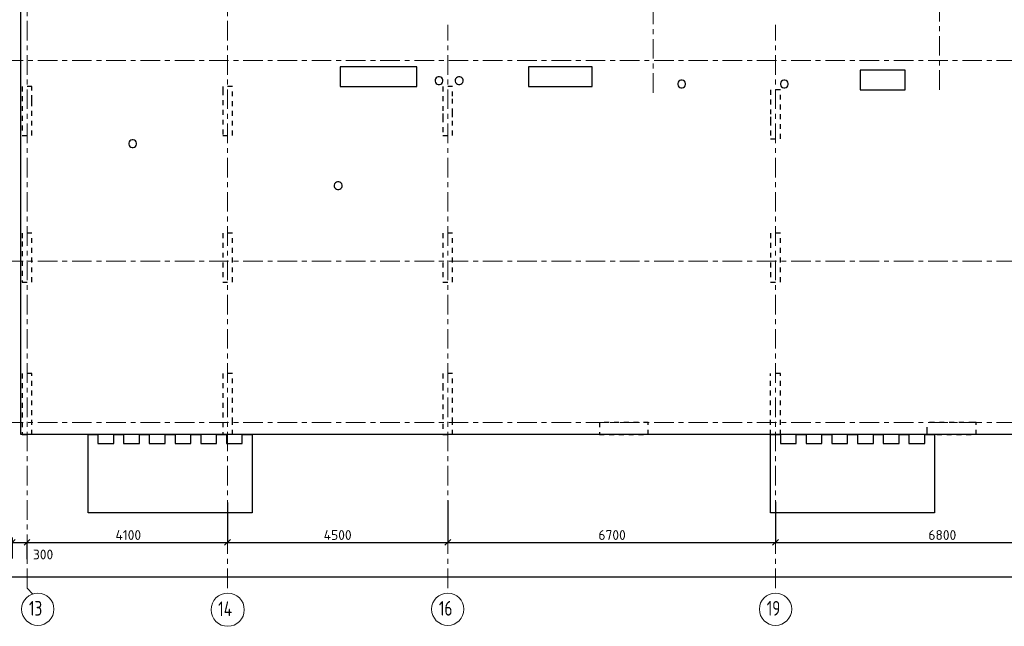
# Model space of a CAD drawing. Header units: metres. Extents: x -38 to 97, y -15 to 21.
# Tile 7 of 184: x 33 to 53, y -4 to 8. Entities that reach past the tile are written whole.
import ezdxf

# ---------------------------------------------------------------- set-up
doc = ezdxf.new("R2010")
doc.units = ezdxf.units.M
doc.header["$PDMODE"] = 65
for name, pattern in [('______11', [0.5, 0.4, -0.05, 0, -0.05]), ('______2', [0.0405, 0.03, -0.0105]), ('______5', [1.1, 0.8, -0.1, 0.1, -0.1])]:
    doc.linetypes.add(name, pattern=pattern)
for name, color, linetype, lineweight in [('XR$1$Осевая линия (1)', 7, '______5', 13), ('XR$1$Размерная линия (1)', 7, 'Continuous', 13), ('XR$5$Перекрытие (1)', 7, 'Continuous', 35)]:
    doc.layers.add(name, color=color, linetype=linetype, lineweight=lineweight)
doc.layers.add('XR$7$Стена_ бетон несущ.', color=7, linetype='Continuous', lineweight=70, true_color=0xb4b496)
doc.styles.add('ISOCPEUR', font='txt')
doc.dimstyles.new('DIMSTYLE_3', dxfattribs={"dimtxt": 0.2, "dimasz": 0.2, "dimexe": 0, "dimexo": 0, "dimgap": 0.1, "dimtad": 2, "dimdec": 0, "dimlfac": 1000, "dimrnd": 5, "dimzin": 12, "dimdsep": 46, "dimtxsty": 'ISOCPEUR', "dimblk1": 'ALL_ML_STRICH', "dimblk2": 'ALL_ML_STRICH', "dimsah": 1, "dimcen": 0, "dimclrd": 7, "dimclre": 256, "dimclrt": 7, "dimadec": 0, "dimazin": 0, "dimtfac": 1, "dimtdec": 0, "dimtix": 1, "dimtmove": 2, "dimatfit": 3, "dimfxl": 0, "dimtzin": 0, "dimlwd": 0, "dimlwe": -3, "dimarcsym": 0})
doc.dimstyles.new('DIMSTYLE_4', dxfattribs={"dimtxt": 0.2, "dimasz": 0.2, "dimexe": 0, "dimexo": 0, "dimgap": 0.1, "dimtad": 0, "dimdec": 0, "dimlfac": 1000, "dimrnd": 5, "dimzin": 12, "dimdsep": 46, "dimtxsty": 'ISOCPEUR', "dimblk1": 'ALL_ML_STRICH', "dimblk2": 'ALL_ML_STRICH', "dimsah": 1, "dimcen": 0, "dimclrd": 7, "dimclre": 256, "dimclrt": 7, "dimadec": 0, "dimazin": 0, "dimtfac": 1, "dimtdec": 0, "dimtix": 1, "dimtmove": 2, "dimatfit": 3, "dimfxl": 0, "dimtvp": 1.2, "dimtzin": 0, "dimlwd": 0, "dimlwe": -3, "dimarcsym": 0})

# ---------------------------------------------------------------- blocks, each defined once
blk = doc.blocks.new('ALL_ML_STRICH')
at = {"color": 0, "linetype": 'ByBlock', "lineweight": -2}
for p, q in [((-1, 0), (0.5, 0)), ((-0.3, -0.3), (0.3, 0.3)), ((0, -0.5), (0, 0.5))]:
    blk.add_line(p, q, dxfattribs=at)
blk = doc.blocks.new('*D11')
at = {"layer": 'DEFPOINTS', "color": 7, "linetype": 'Continuous', "lineweight": 13, "transparency": 33554687}
for p in [(0.5, -3.103), (0.5, -3.156), (61.6, -3.14)]:
    blk.add_point(p, dxfattribs=at)
at = {"layer": 'XR$1$Размерная линия (1)', "color": 9, "linetype": 'Continuous', "lineweight": -2, "true_color": 0xc7c7c7, "transparency": 33554687}
for p, q in [((0.5, -3.123), (0.5, -3.156)), ((61.6, -3.156), (61.6, -3.156))]:
    blk.add_line(p, q, dxfattribs=at)
at = {"layer": 'XR$1$Размерная линия (1)', "color": 7, "linetype": 'Continuous', "lineweight": -2, "transparency": 33554687}
blk.add_line((0.5, -3.156), (61.6, -3.156), dxfattribs=at)
at = {"layer": 'XR$1$Размерная линия (1)', "color": 7, "linetype": 'Continuous', "lineweight": 13, "transparency": 33554687, "xscale": 0.2, "yscale": 0.2, "zscale": 0.2, "rotation": 180}
blk.add_blockref('ALL_ML_STRICH', (0.5, -3.156), dxfattribs=at)
at = {"layer": 'XR$1$Размерная линия (1)', "color": 7, "linetype": 'Continuous', "lineweight": 13, "transparency": 33554687, "xscale": 0.2, "yscale": 0.2, "zscale": 0.2}
blk.add_blockref('ALL_ML_STRICH', (61.6, -3.156), dxfattribs=at)
at = {"layer": 'XR$1$Размерная линия (1)', "color": 7, "linetype": 'Continuous', "lineweight": 13, "transparency": 33554687, "insert": (31.1, -3.006), "char_height": 0.2, "width": 1, "attachment_point": 5, "style": 'ISOCPEUR'}
blk.add_mtext('\\A1;{61100}', dxfattribs=at)
blk = doc.blocks.new('*D19')
at = {"layer": 'DEFPOINTS', "color": 7, "linetype": 'Continuous', "lineweight": 13, "transparency": 33554687}
for p in [(32.55, -2.452), (32.55, -2.802), (32.85, -2.818)]:
    blk.add_point(p, dxfattribs=at)
at = {"layer": 'XR$1$Размерная линия (1)', "color": 9, "linetype": 'Continuous', "lineweight": -2, "true_color": 0xc7c7c7, "transparency": 33554687}
for p, q in [((32.55, -2.782), (32.55, -2.452)), ((32.85, -2.798), (32.85, -2.452))]:
    blk.add_line(p, q, dxfattribs=at)
at = {"layer": 'XR$1$Размерная линия (1)', "color": 7, "linetype": 'Continuous', "lineweight": -2, "transparency": 33554687}
blk.add_line((32.55, -2.452), (32.85, -2.452), dxfattribs=at)
at = {"layer": 'XR$1$Размерная линия (1)', "color": 7, "linetype": 'Continuous', "lineweight": 13, "transparency": 33554687, "xscale": 0.2, "yscale": 0.2, "zscale": 0.2, "rotation": 180}
blk.add_blockref('ALL_ML_STRICH', (32.55, -2.452), dxfattribs=at)
at = {"layer": 'XR$1$Размерная линия (1)', "color": 7, "linetype": 'Continuous', "lineweight": 13, "transparency": 33554687, "xscale": 0.2, "yscale": 0.2, "zscale": 0.2}
blk.add_blockref('ALL_ML_STRICH', (32.85, -2.452), dxfattribs=at)
at = {"layer": 'XR$1$Размерная линия (1)', "color": 7, "linetype": 'Continuous', "lineweight": 13, "transparency": 33554687, "insert": (33.178, -2.7), "char_height": 0.2, "width": 0.6, "attachment_point": 5, "style": 'ISOCPEUR'}
blk.add_mtext('\\A1;{300}', dxfattribs=at)
blk = doc.blocks.new('*D20')
at = {"layer": 'DEFPOINTS', "color": 7, "linetype": 'Continuous', "lineweight": 13, "transparency": 33554687}
for p in [(36.95, -1.617), (32.85, -2.452), (32.85, -2.818)]:
    blk.add_point(p, dxfattribs=at)
at = {"layer": 'XR$1$Размерная линия (1)', "color": 9, "linetype": 'Continuous', "lineweight": -2, "true_color": 0xc7c7c7, "transparency": 33554687}
for p, q in [((36.95, -1.637), (36.95, -2.452)), ((32.85, -2.798), (32.85, -2.452))]:
    blk.add_line(p, q, dxfattribs=at)
at = {"layer": 'XR$1$Размерная линия (1)', "color": 7, "linetype": 'Continuous', "lineweight": -2, "transparency": 33554687}
blk.add_line((32.85, -2.452), (36.95, -2.452), dxfattribs=at)
at = {"layer": 'XR$1$Размерная линия (1)', "color": 7, "linetype": 'Continuous', "lineweight": 13, "transparency": 33554687, "xscale": 0.2, "yscale": 0.2, "zscale": 0.2, "rotation": 180}
blk.add_blockref('ALL_ML_STRICH', (32.85, -2.452), dxfattribs=at)
at = {"layer": 'XR$1$Размерная линия (1)', "color": 7, "linetype": 'Continuous', "lineweight": 13, "transparency": 33554687, "xscale": 0.2, "yscale": 0.2, "zscale": 0.2}
blk.add_blockref('ALL_ML_STRICH', (36.95, -2.452), dxfattribs=at)
at = {"layer": 'XR$1$Размерная линия (1)', "color": 7, "linetype": 'Continuous', "lineweight": 13, "transparency": 33554687, "insert": (34.92, -2.302), "char_height": 0.2, "width": 0.8, "attachment_point": 5, "style": 'ISOCPEUR'}
blk.add_mtext('\\A1;{4100}', dxfattribs=at)
blk = doc.blocks.new('*D21')
at = {"layer": 'DEFPOINTS', "color": 7, "linetype": 'Continuous', "lineweight": 13, "transparency": 33554687}
for p in [(41.45, -1.575), (36.95, -1.617), (36.95, -2.452)]:
    blk.add_point(p, dxfattribs=at)
at = {"layer": 'XR$1$Размерная линия (1)', "color": 9, "linetype": 'Continuous', "lineweight": -2, "true_color": 0xc7c7c7, "transparency": 33554687}
for p, q in [((41.45, -1.595), (41.45, -2.452)), ((36.95, -1.637), (36.95, -2.452))]:
    blk.add_line(p, q, dxfattribs=at)
at = {"layer": 'XR$1$Размерная линия (1)', "color": 7, "linetype": 'Continuous', "lineweight": -2, "transparency": 33554687}
blk.add_line((36.95, -2.452), (41.45, -2.452), dxfattribs=at)
at = {"layer": 'XR$1$Размерная линия (1)', "color": 7, "linetype": 'Continuous', "lineweight": 13, "transparency": 33554687, "xscale": 0.2, "yscale": 0.2, "zscale": 0.2, "rotation": 180}
blk.add_blockref('ALL_ML_STRICH', (36.95, -2.452), dxfattribs=at)
at = {"layer": 'XR$1$Размерная линия (1)', "color": 7, "linetype": 'Continuous', "lineweight": 13, "transparency": 33554687, "xscale": 0.2, "yscale": 0.2, "zscale": 0.2}
blk.add_blockref('ALL_ML_STRICH', (41.45, -2.452), dxfattribs=at)
at = {"layer": 'XR$1$Размерная линия (1)', "color": 7, "linetype": 'Continuous', "lineweight": 13, "transparency": 33554687, "insert": (39.2, -2.302), "char_height": 0.2, "width": 0.8, "attachment_point": 5, "style": 'ISOCPEUR'}
blk.add_mtext('\\A1;{4500}', dxfattribs=at)
blk = doc.blocks.new('*D22')
at = {"layer": 'DEFPOINTS', "color": 7, "linetype": 'Continuous', "lineweight": 13, "transparency": 33554687}
for p in [(41.45, -1.575), (48.15, -1.606), (41.45, -2.452)]:
    blk.add_point(p, dxfattribs=at)
at = {"layer": 'XR$1$Размерная линия (1)', "color": 9, "linetype": 'Continuous', "lineweight": -2, "true_color": 0xc7c7c7, "transparency": 33554687}
for p, q in [((41.45, -1.595), (41.45, -2.452)), ((48.15, -1.626), (48.15, -2.452))]:
    blk.add_line(p, q, dxfattribs=at)
at = {"layer": 'XR$1$Размерная линия (1)', "color": 7, "linetype": 'Continuous', "lineweight": -2, "transparency": 33554687}
blk.add_line((41.45, -2.452), (48.15, -2.452), dxfattribs=at)
at = {"layer": 'XR$1$Размерная линия (1)', "color": 7, "linetype": 'Continuous', "lineweight": 13, "transparency": 33554687, "xscale": 0.2, "yscale": 0.2, "zscale": 0.2, "rotation": 180}
blk.add_blockref('ALL_ML_STRICH', (41.45, -2.452), dxfattribs=at)
at = {"layer": 'XR$1$Размерная линия (1)', "color": 7, "linetype": 'Continuous', "lineweight": 13, "transparency": 33554687, "xscale": 0.2, "yscale": 0.2, "zscale": 0.2}
blk.add_blockref('ALL_ML_STRICH', (48.15, -2.452), dxfattribs=at)
at = {"layer": 'XR$1$Размерная линия (1)', "color": 7, "linetype": 'Continuous', "lineweight": 13, "transparency": 33554687, "insert": (44.81, -2.302), "char_height": 0.2, "width": 0.8, "attachment_point": 5, "style": 'ISOCPEUR'}
blk.add_mtext('\\A1;{6700}', dxfattribs=at)
blk = doc.blocks.new('*D23')
at = {"layer": 'DEFPOINTS', "color": 7, "linetype": 'Continuous', "lineweight": 13, "transparency": 33554687}
for p in [(54.95, -1.403), (48.15, -1.606), (48.15, -2.452)]:
    blk.add_point(p, dxfattribs=at)
at = {"layer": 'XR$1$Размерная линия (1)', "color": 9, "linetype": 'Continuous', "lineweight": -2, "true_color": 0xc7c7c7, "transparency": 33554687}
for p, q in [((54.95, -1.423), (54.95, -2.452)), ((48.15, -1.626), (48.15, -2.452))]:
    blk.add_line(p, q, dxfattribs=at)
at = {"layer": 'XR$1$Размерная линия (1)', "color": 7, "linetype": 'Continuous', "lineweight": -2, "transparency": 33554687}
blk.add_line((48.15, -2.452), (54.95, -2.452), dxfattribs=at)
at = {"layer": 'XR$1$Размерная линия (1)', "color": 7, "linetype": 'Continuous', "lineweight": 13, "transparency": 33554687, "xscale": 0.2, "yscale": 0.2, "zscale": 0.2, "rotation": 180}
blk.add_blockref('ALL_ML_STRICH', (48.15, -2.452), dxfattribs=at)
at = {"layer": 'XR$1$Размерная линия (1)', "color": 7, "linetype": 'Continuous', "lineweight": 13, "transparency": 33554687, "xscale": 0.2, "yscale": 0.2, "zscale": 0.2}
blk.add_blockref('ALL_ML_STRICH', (54.95, -2.452), dxfattribs=at)
at = {"layer": 'XR$1$Размерная линия (1)', "color": 7, "linetype": 'Continuous', "lineweight": 13, "transparency": 33554687, "insert": (51.56, -2.302), "char_height": 0.2, "width": 0.8, "attachment_point": 5, "style": 'ISOCPEUR'}
blk.add_mtext('\\A1;{6800}', dxfattribs=at)

msp = doc.modelspace()

# ---------------------------------------------------------------- linework, layer by layer
at = {"layer": 'XR$1$Осевая линия (1)', "color": 253, "linetype": '______11', "lineweight": 13, "true_color": 0xa0a0a0, "transparency": 33554687}
for p, q in [((32.85, -3.39), (32.85, 19.78)), ((45.65, 6.74), (45.65, 19.78)), ((51.5, 6.8), (51.5, 19.78)), ((36.95, -3.39), (36.95, 8.76)), ((41.45, -3.39), (41.45, 8.13)), ((48.15, -3.39), (48.15, 8.13)), ((-2.63, 7.4), (62.6, 7.4)), ((-2.63, 3.3), (62.6, 3.3)), ((-2.63, 0), (62.6, 0)), ((32.85, -3.39), (32.9702, -3.5102))]:
    msp.add_line(p, q, dxfattribs=at)
at = {"layer": 'XR$1$Осевая линия (1)', "color": 7, "linetype": 'Continuous', "lineweight": 13, "transparency": 33554687}
for centre, radius in [((33.0704, -3.8199), 0.3304), ((36.9521, -3.8291), 0.3396), ((41.4504, -3.8199), 0.3304), ((48.1504, -3.8199), 0.3304)]:
    msp.add_circle(centre, radius, dxfattribs=at)
at = {"layer": 'XR$5$Перекрытие (1)', "color": 7, "linetype": 'Continuous', "lineweight": 25, "transparency": 33554687}
for p, q in [((32.725, -0.2498), (32.725, 16.4002)), ((40.8199, 7.2702), (39.2499, 7.27)), ((39.2499, 7.27), (39.25, 6.87)), ((40.82, 6.8702), (40.8199, 7.2702)), ((44.3999, 7.2702), (43.0999, 7.27)), ((43.0999, 7.27), (43.1, 6.87)), ((44.4, 6.8702), (44.3999, 7.2702)), ((41.213, 7.0473), (41.1981, 7.0269)), ((41.2334, 7.0621), (41.213, 7.0473)), ((41.2574, 7.0699), (41.2334, 7.0621)), ((41.2826, 7.0699), (41.2574, 7.0699)), ((41.3066, 7.0621), (41.2826, 7.0699)), ((41.327, 7.0473), (41.3066, 7.0621)), ((41.3419, 7.0269), (41.327, 7.0473)), ((41.6268, 7.0473), (41.612, 7.0269)), ((41.6472, 7.0621), (41.6268, 7.0473)), ((41.6712, 7.0699), (41.6472, 7.0621)), ((41.6965, 7.0699), (41.6712, 7.0699)), ((41.7205, 7.0621), (41.6965, 7.0699)), ((41.7409, 7.0473), (41.7205, 7.0621)), ((41.7557, 7.0269), (41.7409, 7.0473)), ((50.7999, 7.2002), (49.8799, 7.2001)), ((49.8799, 7.2001), (49.88, 6.8001)), ((50.8, 6.8002), (50.7999, 7.2002)), ((39.25, 6.87), (40.82, 6.8702)), ((41.1981, 7.0269), (41.1903, 7.0029)), ((41.1903, 7.0029), (41.1903, 6.9776)), ((41.1903, 6.9776), (41.1981, 6.9536)), ((41.1981, 6.9536), (41.213, 6.9332)), ((41.213, 6.9332), (41.2334, 6.9184)), ((41.2334, 6.9184), (41.2574, 6.9106)), ((41.2574, 6.9106), (41.2826, 6.9106)), ((41.2826, 6.9106), (41.3066, 6.9184)), ((41.3066, 6.9184), (41.327, 6.9332)), ((41.327, 6.9332), (41.3419, 6.9536)), ((41.3497, 7.0029), (41.3419, 7.0269)), ((41.3419, 6.9536), (41.3497, 6.9776)), ((41.3497, 6.9776), (41.3497, 7.0029)), ((41.612, 7.0269), (41.6042, 7.0029)), ((41.6042, 7.0029), (41.6042, 6.9776)), ((41.6042, 6.9776), (41.612, 6.9536)), ((41.612, 6.9536), (41.6268, 6.9332)), ((41.6268, 6.9332), (41.6472, 6.9184)), ((41.6472, 6.9184), (41.6712, 6.9106)), ((41.6712, 6.9106), (41.6965, 6.9106)), ((41.6965, 6.9106), (41.7205, 6.9184)), ((41.7205, 6.9184), (41.7409, 6.9332)), ((41.7409, 6.9332), (41.7557, 6.9536)), ((41.7635, 7.0029), (41.7557, 7.0269)), ((41.7557, 6.9536), (41.7635, 6.9776)), ((41.7635, 6.9776), (41.7635, 7.0029)), ((43.1, 6.87), (44.4, 6.8702)), ((46.1581, 6.9569), (46.1503, 6.9329)), ((46.1503, 6.9329), (46.1503, 6.9076)), ((46.1503, 6.9076), (46.1581, 6.8836)), ((46.173, 6.9773), (46.1581, 6.9569)), ((46.1581, 6.8836), (46.173, 6.8632)), ((46.1934, 6.9921), (46.173, 6.9773)), ((46.173, 6.8632), (46.1934, 6.8484)), ((46.2174, 6.9999), (46.1934, 6.9921)), ((46.1934, 6.8484), (46.2174, 6.8406)), ((46.2426, 6.9999), (46.2174, 6.9999)), ((46.2666, 6.9921), (46.2426, 6.9999)), ((46.2426, 6.8406), (46.2666, 6.8484)), ((46.287, 6.9773), (46.2666, 6.9921)), ((46.2666, 6.8484), (46.287, 6.8632)), ((46.3019, 6.9569), (46.287, 6.9773)), ((46.287, 6.8632), (46.3019, 6.8836)), ((46.3097, 6.9329), (46.3019, 6.9569)), ((46.3019, 6.8836), (46.3097, 6.9076)), ((46.3097, 6.9076), (46.3097, 6.9329)), ((48.2581, 6.9569), (48.2503, 6.9329)), ((48.2503, 6.9329), (48.2503, 6.9076)), ((48.2503, 6.9076), (48.2581, 6.8836)), ((48.273, 6.9773), (48.2581, 6.9569)), ((48.2581, 6.8836), (48.273, 6.8632)), ((48.2934, 6.9921), (48.273, 6.9773)), ((48.273, 6.8632), (48.2934, 6.8484)), ((48.3174, 6.9999), (48.2934, 6.9921)), ((48.2934, 6.8484), (48.3174, 6.8406)), ((48.3426, 6.9999), (48.3174, 6.9999)), ((48.3666, 6.9921), (48.3426, 6.9999)), ((48.3426, 6.8406), (48.3666, 6.8484)), ((48.387, 6.9773), (48.3666, 6.9921)), ((48.3666, 6.8484), (48.387, 6.8632)), ((48.4019, 6.9569), (48.387, 6.9773)), ((48.387, 6.8632), (48.4019, 6.8836)), ((48.4097, 6.9329), (48.4019, 6.9569)), ((48.4019, 6.8836), (48.4097, 6.9076)), ((48.4097, 6.9076), (48.4097, 6.9329)), ((46.2174, 6.8406), (46.2426, 6.8406)), ((48.3174, 6.8406), (48.3426, 6.8406)), ((49.88, 6.8001), (50.8, 6.8002)), ((34.9373, 5.7369), (34.9295, 5.7129)), ((34.9295, 5.7129), (34.9295, 5.6876)), ((34.9295, 5.6876), (34.9373, 5.6636)), ((34.9521, 5.7573), (34.9373, 5.7369)), ((34.9373, 5.6636), (34.9521, 5.6432)), ((34.9725, 5.7721), (34.9521, 5.7573)), ((34.9521, 5.6432), (34.9725, 5.6284)), ((34.9965, 5.7799), (34.9725, 5.7721)), ((35.0218, 5.7799), (34.9965, 5.7799)), ((35.0458, 5.7721), (35.0218, 5.7799)), ((35.0662, 5.7573), (35.0458, 5.7721)), ((35.0458, 5.6284), (35.0662, 5.6432)), ((35.081, 5.7369), (35.0662, 5.7573)), ((35.0662, 5.6432), (35.081, 5.6636)), ((35.0888, 5.7129), (35.081, 5.7369)), ((35.081, 5.6636), (35.0888, 5.6876)), ((35.0888, 5.6876), (35.0888, 5.7129)), ((34.9725, 5.6284), (34.9965, 5.6206)), ((34.9965, 5.6206), (35.0218, 5.6206)), ((35.0218, 5.6206), (35.0458, 5.6284)), ((39.1381, 4.8766), (39.1303, 4.8526)), ((39.1303, 4.8526), (39.1303, 4.8273)), ((39.153, 4.897), (39.1381, 4.8766)), ((39.1734, 4.9118), (39.153, 4.897)), ((39.1974, 4.9196), (39.1734, 4.9118)), ((39.2226, 4.9196), (39.1974, 4.9196)), ((39.2466, 4.9118), (39.2226, 4.9196)), ((39.267, 4.897), (39.2466, 4.9118)), ((39.2819, 4.8766), (39.267, 4.897)), ((39.2897, 4.8526), (39.2819, 4.8766)), ((39.2897, 4.8273), (39.2897, 4.8526)), ((39.1303, 4.8273), (39.1381, 4.8033)), ((39.1381, 4.8033), (39.153, 4.7829)), ((39.153, 4.7829), (39.1734, 4.7681)), ((39.1734, 4.7681), (39.1974, 4.7603)), ((39.1974, 4.7603), (39.2226, 4.7603)), ((39.2226, 4.7603), (39.2466, 4.7681)), ((39.2466, 4.7681), (39.267, 4.7829)), ((39.267, 4.7829), (39.2819, 4.8033)), ((39.2819, 4.8033), (39.2897, 4.8273)), ((61.85, -0.2498), (32.725, -0.2498)), ((34.1, -0.4299), (34.1, -0.2499)), ((34.1, -0.2499), (34.3, -0.2499)), ((34.3, -0.2499), (34.3, -0.4299)), ((34.625, -0.4299), (34.625, -0.2499)), ((34.625, -0.2499), (34.825, -0.2499)), ((34.825, -0.2499), (34.825, -0.4299)), ((35.15, -0.4299), (35.15, -0.2499)), ((35.15, -0.2499), (35.35, -0.2499)), ((35.35, -0.2499), (35.35, -0.4299)), ((35.675, -0.4299), (35.675, -0.2499)), ((35.675, -0.2499), (35.875, -0.2499)), ((35.875, -0.2499), (35.875, -0.4299)), ((36.2, -0.4299), (36.2, -0.2499)), ((36.2, -0.2499), (36.4, -0.2499)), ((36.4, -0.2499), (36.4, -0.4299)), ((36.725, -0.4299), (36.725, -0.2499)), ((36.725, -0.2499), (36.925, -0.2499)), ((36.925, -0.2499), (36.925, -0.4299)), ((37.25, -0.4299), (37.25, -0.2499)), ((37.25, -0.2499), (37.45, -0.2499)), ((37.45, -0.2499), (37.45, -0.4299)), ((48.05, -0.4299), (48.05, -0.2499)), ((48.05, -0.2499), (48.25, -0.2499)), ((48.25, -0.2499), (48.25, -0.4299)), ((48.575, -0.4299), (48.575, -0.2499)), ((48.575, -0.2499), (48.775, -0.2499)), ((48.775, -0.2499), (48.775, -0.4299)), ((49.1, -0.4299), (49.1, -0.2499)), ((49.1, -0.2499), (49.3, -0.2499)), ((49.3, -0.2499), (49.3, -0.4299)), ((49.625, -0.4299), (49.625, -0.2499)), ((49.625, -0.2499), (49.825, -0.2499)), ((49.825, -0.2499), (49.825, -0.4299)), ((50.15, -0.4299), (50.15, -0.2499)), ((50.15, -0.2499), (50.35, -0.2499)), ((50.35, -0.2499), (50.35, -0.4299)), ((50.675, -0.4299), (50.675, -0.2499)), ((50.675, -0.2499), (50.875, -0.2499)), ((50.875, -0.2499), (50.875, -0.4299)), ((51.2, -0.4299), (51.2, -0.2499)), ((51.2, -0.2499), (51.4, -0.2499)), ((51.4, -0.2499), (51.4, -0.4299)), ((34.1, -1.8498), (34.1, -0.4299)), ((34.3, -0.4298), (34.625, -0.4298)), ((34.825, -0.4298), (35.15, -0.4298)), ((35.35, -0.4298), (35.675, -0.4298)), ((35.875, -0.4298), (36.2, -0.4298)), ((36.4, -0.4298), (36.725, -0.4298)), ((36.925, -0.4298), (37.25, -0.4298)), ((37.45, -0.4299), (37.45, -1.8498)), ((48.05, -1.8498), (48.05, -0.4299)), ((48.25, -0.4298), (48.575, -0.4298)), ((48.775, -0.4298), (49.1, -0.4298)), ((49.3, -0.4298), (49.625, -0.4298)), ((49.825, -0.4298), (50.15, -0.4298)), ((50.35, -0.4298), (50.675, -0.4298)), ((50.875, -0.4298), (51.2, -0.4298)), ((51.4, -0.4299), (51.4, -1.8498)), ((37.45, -1.8498), (34.1, -1.8498)), ((51.4, -1.8498), (48.05, -1.8498))]:
    msp.add_line(p, q, dxfattribs=at)
at = {"layer": 'XR$7$Стена_ бетон несущ.', "color": 253, "linetype": '______2', "lineweight": -3, "true_color": 0xa0a0a0, "transparency": 33554687}
for p, q in [((32.95, 6.87), (32.75, 6.87)), ((32.75, 6.87), (32.75, 5.87)), ((32.95, 6.79), (32.95, 6.87)), ((37.05, 6.87), (36.85, 6.87)), ((36.85, 6.87), (36.85, 6.79)), ((37.05, 5.87), (37.05, 6.87)), ((41.55, 6.87), (41.35, 6.87)), ((41.35, 6.87), (41.35, 6.67)), ((41.55, 6.67), (41.55, 6.87)), ((32.95, 6.5894), (32.95, 6.79)), ((36.85, 6.79), (36.85, 5.87)), ((41.35, 6.67), (41.35, 6.3176)), ((41.55, 6.3194), (41.55, 6.67)), ((48.25, 6.8), (48.05, 6.8)), ((48.05, 6.8), (48.05, 6.6)), ((48.25, 6.6), (48.25, 6.8)), ((32.95, 6.5094), (32.95, 6.5894)), ((32.95, 5.87), (32.95, 6.5094)), ((48.05, 6.6), (48.05, 6.25)), ((48.25, 5.8), (48.25, 6.6)), ((41.35, 6.3176), (41.35, 6.2376)), ((41.55, 6.2394), (41.55, 6.3194)), ((48.05, 6.25), (48.05, 6.17)), ((41.35, 6.2376), (41.35, 5.87)), ((41.55, 5.87), (41.55, 6.2394)), ((48.05, 6.17), (48.05, 5.8)), ((32.75, 5.87), (32.95, 5.87)), ((36.85, 5.87), (37.05, 5.87)), ((41.35, 5.87), (41.55, 5.87)), ((48.05, 5.8), (48.25, 5.8)), ((32.95, 3.87), (32.75, 3.87)), ((32.75, 3.87), (32.75, 3.7)), ((32.95, 2.87), (32.95, 3.87)), ((37.05, 3.87), (36.85, 3.87)), ((36.85, 3.87), (36.85, 2.87)), ((37.05, 2.87), (37.05, 3.87)), ((41.55, 3.87), (41.35, 3.87)), ((41.35, 3.87), (41.35, 2.87)), ((41.55, 2.87), (41.55, 3.87)), ((48.25, 3.87), (48.05, 3.87)), ((48.05, 3.87), (48.05, 2.87)), ((48.25, 2.87), (48.25, 3.87)), ((32.75, 3.7), (32.75, 3.7)), ((32.75, 3.7), (32.75, 2.87)), ((32.75, 2.87), (32.95, 2.87)), ((36.85, 2.87), (37.05, 2.87)), ((41.35, 2.87), (41.55, 2.87)), ((48.05, 2.87), (48.25, 2.87)), ((32.95, 1), (32.75, 1)), ((32.75, 1), (32.75, -0.25)), ((32.95, -0.25), (32.95, 1)), ((37.05, 1), (36.85, 1)), ((36.85, 1), (36.85, 0)), ((37.05, 0), (37.05, 1)), ((41.55, 1), (41.35, 1)), ((41.35, 1), (41.35, 0.75)), ((41.55, 0), (41.55, 1)), ((48.25, 1), (48.05, 1)), ((48.05, -0.25), (48.05, 1)), ((48.25, -0.25), (48.25, 1)), ((41.35, 0.75), (41.35, 0.57)), ((41.35, 0.57), (41.35, -0.25)), ((36.85, 0), (36.85, -0.25)), ((37.05, -0.25), (37.05, 0)), ((41.55, -0.25), (41.55, 0)), ((45.55, 0), (44.55, 0)), ((44.55, 0), (44.55, -0.25)), ((45.55, -0.25), (45.55, 0)), ((51.2497, -0.2), (51.2497, 0)), ((52.1998, 0), (51.2497, 0)), ((52.25, 0), (52.1998, 0)), ((52.25, -0.25), (52.25, 0)), ((51.2497, -0.25), (51.2497, -0.2)), ((32.75, -0.25), (32.95, -0.25)), ((36.85, -0.25), (37.05, -0.25)), ((41.35, -0.25), (41.55, -0.25)), ((44.55, -0.25), (45.55, -0.25)), ((48.25, -0.25), (48.05, -0.25)), ((51.2497, -0.25), (52.25, -0.25))]:
    msp.add_line(p, q, dxfattribs=at)

# ---------------------------------------------------------------- texts
at = {"layer": 'XR$1$Осевая линия (1)', "color": 7, "linetype": 'Continuous', "lineweight": 13, "transparency": 33554687, "char_height": 0.3, "attachment_point": 7, "style": 'ISOCPEUR'}
for s, insert, width in [('\\W0.75;13', (32.8904, -3.9504), 0.472281), ('\\W0.76;14', (36.7571, -3.9596), 0.504562), ('\\W0.75;16', (41.2704, -3.9504), 0.472281), ('\\W0.75;19', (47.9704, -3.9504), 0.472281)]:
    msp.add_mtext(s, dxfattribs=dict(at, insert=insert, width=width))

# ---------------------------------------------------------------- dimensions: what is measured, and where the dimension line sits
at = {"layer": 'XR$1$Размерная линия (1)', "color": 7, "linetype": 'Continuous', "lineweight": 13, "transparency": 33554687}
for base, p1, p2, dimstyle, picture, middle in [((54.95, -2.452), (48.15, -1.6259), (54.95, -1.4227), 'DIMSTYLE_3', '*D23', (51.56, -2.302)), ((41.45, -2.452), (36.95, -1.6372), (41.45, -1.5948), 'DIMSTYLE_3', '*D21', (39.2, -2.302)), ((48.15, -2.452), (41.45, -1.5948), (48.15, -1.6259), 'DIMSTYLE_3', '*D22', (44.81, -2.302)), ((36.95, -2.452), (32.85, -2.7982), (36.95, -1.6372), 'DIMSTYLE_3', '*D20', (34.92, -2.302)), ((32.85, -2.452), (32.55, -2.7816), (32.85, -2.7982), 'DIMSTYLE_4', '*D19', (33.1784, -2.6996)), ((61.6, -3.1563), (0.5, -3.1233), (61.6, -3.1563), 'DIMSTYLE_3', '*D11', (31.1, -3.0063))]:
    dim = msp.add_linear_dim(base=base, p1=p1, p2=p2, dimstyle=dimstyle, override={"dimpost": '<>', "dimclrd": 7, "dimclre": 9, "dimclrt": 7, "dimlwd": 0, "dimlwe": 65533}, dxfattribs=at)
    dim.commit()
    dim.dimension.update_dxf_attribs({"geometry": picture, "text_midpoint": middle, "dimtype": 160})

doc.saveas('drawing.dxf')
